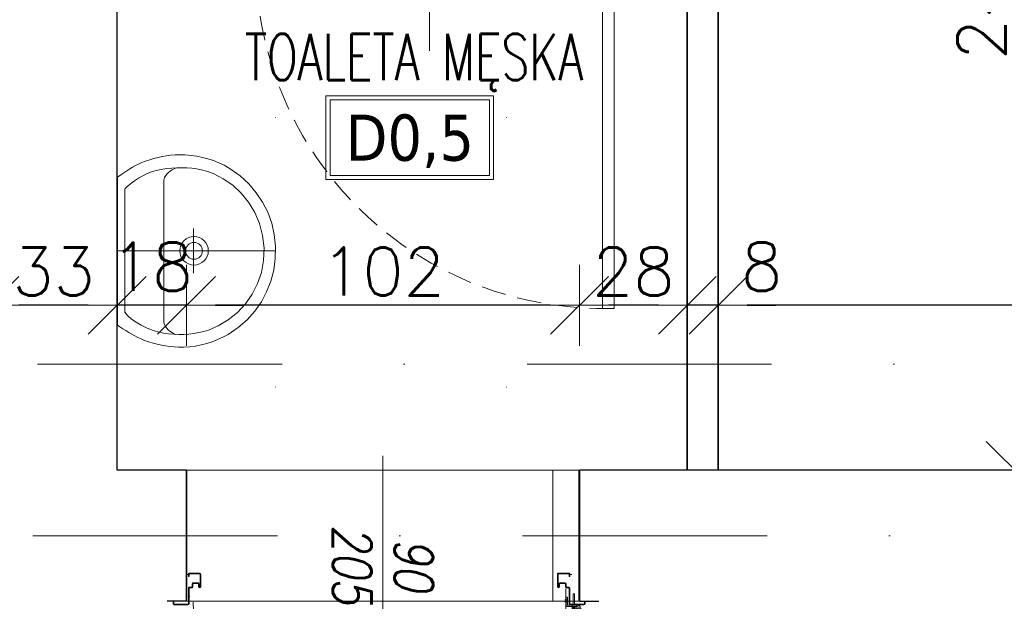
# Model space of a CAD drawing. Header units: millimetres. Extents: x 23192 to 177760, y -399809 to -79279.
# Tile 231 of 256: x 59347 to 59603, y -198090 to -197939. Entities that reach past the tile are written whole.
import ezdxf
from ezdxf.enums import TextEntityAlignment as Align

# ---------------------------------------------------------------- set-up
doc = ezdxf.new("R2010")
doc.units = ezdxf.units.MM
for name, pattern in [('CENTER', [0.6, 0.375, -0.075, 0.075, -0.075]), ('DASHDOT', [25.4, 12.7, -6.35, 0, -6.35]), ('DOT', [6.35, 0, -6.35]), ('HIDDEN', [9.525, 6.35, -3.175]), ('Hidden Line', [391.222223, 282.222223, -109])]:
    doc.linetypes.add(name, pattern=pattern)
doc.layers.get('0').update_dxf_attribs({"lineweight": 0})
for name, color, linetype, lineweight in [('!! 0_ Istn-sciany', 3, 'Continuous', 30), ('!! 0_Opis_pom', 9, 'Continuous', 13), ('!! 0_Osie', 1, 'DASHDOT', 13), ('!! 2  nowe sciany - remont', 2, 'Continuous', 35), ('!! 2_Drzwi - nowe remont', 33, 'Continuous', 9), ('!! 2_drzwi opis', 151, 'Continuous', 9), ('!! 2_LEGENDA', 253, 'Continuous', 13), ('!! 2_wypos-sanitarne', 240, 'Continuous', 9), ('!! wymiary osi', 250, 'Continuous', 9), ('0-osie-liniA', 14, 'DASHDOT', 5)]:
    doc.layers.add(name, color=color, linetype=linetype, lineweight=lineweight)
doc.layers.add('!! 2_WYBURZENIA DO REMONTU', color=7, linetype='Continuous', lineweight=0, true_color=0x4d4d4d, plot=False)
doc.styles.add('50', font='ROMANS.shx', dxfattribs={"width": 0.8, "height": 10})
doc.styles.add('ARCHETYP', font='romans.shx', dxfattribs={"height": 15})
doc.styles.add('ARIAL', font='tahoma.ttf')
doc.styles.add('TXT', font='simplex.shx')
doc.dimstyles.new('DIM50', dxfattribs={"dimscale": 5, "dimtxt": 2.5, "dimasz": 1.5, "dimexe": 0, "dimexo": 0, "dimgap": 0.5, "dimtad": 1, "dimdec": 4, "dimrnd": 0.5, "dimdsep": 46, "dimtxsty": 'TXT', "dimblk1": 'TICK1', "dimblk2": 'TICK1', "dimsah": 1, "dimcen": 0, "dimse1": 1, "dimse2": 1, "dimclrd": 1, "dimclre": 7, "dimclrt": 9, "dimadec": 0, "dimazin": 0, "dimtfac": 1, "dimtdec": 4, "dimtmove": 2, "dimatfit": 3, "dimldrblk": 'TICK1', "dimfxl": 1, "dimtolj": 1, "dimarcsym": 0})

# ---------------------------------------------------------------- blocks, each defined once
blk = doc.blocks.new('1_ok-opis')
blk.add_line((0, 111.61), (0, 50))
for points in [[(-17, 128.61), (-17, 143.61)], [(17, 128.61), (17, 143.61)]]:
    blk.add_lwpolyline(points)
for centre, start, end in [((0, 143.61), 0, 180), ((0, 128.61), 180, 0)]:
    blk.add_arc(centre, 17, start, end)
at = {"style": 'ARCHETYP'}
for tag, height, rotation, p in [('NR', 12, 90, (0, 136.9)), ('NR', 12, 270, (0, 136.9)), ('SZEROKOŚĆ', 10, 90, (-8, 78.29)), ('SZEROKOŚĆ', 10, 270, (8, 78.29)), ('WYSOKOŚĆ', 10, 270, (-8, 78.29)), ('WYSOKOŚĆ', 10, 90, (8, 78.29))]:
    blk.add_attdef(tag, text='', height=height, rotation=rotation, dxfattribs=at).set_placement(p, align=Align.MIDDLE)
blk = doc.blocks.new('BLOK OSI')
at = {"layer": '0-osie-liniA', "ltscale": 5}
for points in [[(48625.50568, -198090.0883), (53810.60983, -198090.0883)], [(48624.30568, -198134.5883), (52188.53244, -198134.5883)]]:
    blk.add_lwpolyline(points, dxfattribs=at)
blk = doc.blocks.new('zaw-dr-90-p')
at = {"color": 2, "linetype": 'CENTER', "ltscale": 0.2}
for p, q in [((12, 0), (-12, 0)), ((0, 12), (0, -12)), ((24.5, 24), (31, 24)), ((24.5, 19), (31, 19))]:
    blk.add_line(p, q, dxfattribs=at)
at = {"ltscale": 0.2}
for p, q in [((10, 12), (6.5, 12)), ((10, 0), (10, 6.5))]:
    blk.add_line(p, q, dxfattribs=at)
blk.add_lwpolyline([(0, 6.5), (23.5, 6.5, 0.414214), (28, 11), (28, 31), (24.5, 31), (24.5, 11, -0.414214), (23.5, 10), (0, 10, 4.561698), (7.6, 6.5), (4.9, 4.2)], format="xyb", dxfattribs=at)
blk.add_lwpolyline([(10, 10), (10, 39), (6.5, 39), (6.5, 10)], dxfattribs=at)
blk.add_lwpolyline([(-0.2, -0.2), (-2.5, -0.2), (-2.5, 0.2), (-0.2, 0.2), (-0.2, 2.5), (0.2, 2.5), (0.2, 0.2), (2.8, 0.2), (2.8, -0.2), (0.2, -0.2), (0.2, -2.8), (-0.2, -2.8)], close=True)
blk.add_circle((0, 0), 6.5, dxfattribs=at)
blk = doc.blocks.new('drzwi 90- sc 12')
for p, q in [((-13616.12, 20410.26), (-13616.12, 20411.46)), ((-13616.12, 20411.46), (-13615.02, 20411.46)), ((-13614.92, 20411.36), (-13614.92, 20313.77)), ((-13620.32, 20410.16), (-13620.32, 20313.77)), ((-13614.92, 20409.86), (-13620.32, 20409.86)), ((-13616.12, 20410.26), (-13620.22, 20410.26)), ((-13616.12, 20410.26), (-13620, 20410.26)), ((-13618.17, 20410.26), (-13616.22, 20410.26)), ((-13618.17, 20410.26), (-13616.22, 20410.26)), ((-13620.32, 20313.47), (-13620.32, 20317.97)), ((-13614.92, 20312.27), (-13614.92, 20317.97)), ((-13614.92, 20313.77), (-13620.32, 20313.77)), ((-13618.22, 20313.37), (-13620.22, 20313.37)), ((-13618.22, 20313.67), (-13618.22, 20313.37)), ((-13618.22, 20313.67), (-13616.42, 20313.67)), ((-13617.77, 20311.12), (-13617.77, 20305.72)), ((-13617.77, 20311.12), (-13617.77, 20305.72)), ((-13616.17, 20309.92), (-13616.17, 20311.02)), ((-13615.92, 20313.17), (-13615.92, 20312.17)), ((-13615.92, 20312.17), (-13615.02, 20312.17)), ((-13715.57, 20308.32), (-13715.57, 20308.56)), ((-13715.57, 20307.69), (-13715.57, 20308.56)), ((-13715.57, 20307.82), (-13715.57, 20308.56)), ((-13616.17, 20309.92), (-13617.37, 20309.92)), ((-13715.57, 20307.72), (-13715.37, 20307.72)), ((-13715.77, 20301.96), (-13716.27, 20301.96)), ((-13616.77, 20301.96), (-13616.27, 20301.96))]:
    blk.add_line(p, q)
for points in [[(-13665.27, 20284.96), (-13665.27, 20325.83)], [(-13615.57, 20309.64), (-13615.32, 20309.64), (-13615.32, 20309.82), (-13616.32, 20309.82), (-13616.32, 20309.64), (-13615.92, 20309.64)]]:
    blk.add_lwpolyline(points)
at = {"lineweight": 30}
for points in [[(-13716.27, 20308.92), (-13721.27, 20308.92)], [(-13716.27, 20308.92), (-13716.27, 20296.92)], [(-13614.27, 20308.92), (-13609.27, 20308.92)], [(-13614.27, 20308.92), (-13614.27, 20296.92)]]:
    blk.add_lwpolyline(points, dxfattribs=at)
at = {"ltscale": 0.2}
for points in [[(-13715.57, 20307.51), (-13715.57, 20309.48, 0.414214), (-13715.91, 20309.82), (-13719.43, 20309.82, 0.414214), (-13719.77, 20309.48), (-13719.77, 20308.92), (-13719.59, 20308.92), (-13719.59, 20309.48, -0.414214), (-13719.43, 20309.64), (-13716.97, 20309.64)], [(-13716.97, 20309.64), (-13715.91, 20309.64, -0.414214), (-13715.75, 20309.48), (-13715.75, 20307.51)], [(-13615.92, 20309.64), (-13616.63, 20309.64, 0.414214), (-13616.79, 20309.48), (-13616.79, 20305.58, -0.414214), (-13617.13, 20305.24), (-13617.58, 20305.24, 0.414214), (-13617.74, 20305.08), (-13617.74, 20304.48, -0.414214), (-13618.08, 20304.14), (-13619.26, 20304.14, -0.414214), (-13619.6, 20304.48), (-13619.6, 20305.15, 1), (-13619.79, 20305.15), (-13619.79, 20301.96, 0.414214), (-13619.63, 20301.8), (-13617.11, 20301.8, 0.414214), (-13616.95, 20301.96), (-13616.95, 20302.52), (-13616.77, 20302.52), (-13616.77, 20301.96, -0.414214), (-13617.11, 20301.62), (-13619.63, 20301.62, -0.414214), (-13619.97, 20301.96), (-13619.97, 20305.15, -1), (-13619.42, 20305.15), (-13619.42, 20304.48, 0.414214), (-13619.26, 20304.32), (-13618.08, 20304.32, 0.414214), (-13617.92, 20304.48), (-13617.92, 20305.08, -0.414214), (-13617.58, 20305.42), (-13617.13, 20305.42, 0.414214), (-13616.97, 20305.58), (-13616.97, 20309.48, -0.414214), (-13616.63, 20309.82), (-13613.11, 20309.82, -0.414214), (-13612.77, 20309.48), (-13612.77, 20308.92), (-13612.95, 20308.92), (-13612.95, 20309.48, 0.414214), (-13613.11, 20309.64), (-13615.57, 20309.64)], [(-13715.75, 20307.76), (-13715.75, 20305.58, 0.414214), (-13715.41, 20305.24), (-13714.96, 20305.24, -0.414214), (-13714.8, 20305.08), (-13714.8, 20304.48, 0.414214), (-13714.46, 20304.14), (-13713.28, 20304.14, 0.414214), (-13712.94, 20304.48), (-13712.94, 20305.15, -1), (-13712.75, 20305.15), (-13712.75, 20301.96, -0.414214), (-13712.91, 20301.8), (-13715.43, 20301.8, -0.414214), (-13715.59, 20301.96), (-13715.59, 20302.52), (-13715.77, 20302.52), (-13715.77, 20301.96, 0.414214), (-13715.43, 20301.62), (-13712.91, 20301.62, 0.414214), (-13712.57, 20301.96), (-13712.57, 20305.15, 1), (-13713.12, 20305.15), (-13713.12, 20304.48, -0.414214), (-13713.28, 20304.32), (-13714.46, 20304.32, -0.414214), (-13714.62, 20304.48), (-13714.62, 20305.08, 0.414214), (-13714.96, 20305.42), (-13715.41, 20305.42, -0.414214), (-13715.57, 20305.58), (-13715.57, 20307.64)]]:
    blk.add_lwpolyline(points, format="xyb", dxfattribs=at)
blk.add_lwpolyline([(-13616.79, 20308.82), (-13616.97, 20308.82), (-13616.97, 20307.42), (-13616.79, 20307.42)], close=True)
for centre, radius, start, end in [((-13615.02, 20411.36), 0.1, 0, 90), ((-13620.22, 20410.16), 0.1, 90, 180), ((-13620.22, 20313.47), 0.1, 180, 270), ((-13616.42, 20313.17), 0.5, 0, 90), ((-13616.27, 20311.02), 0.1, 0, 90), ((-13615.02, 20312.27), 0.1, 270, 0)]:
    blk.add_arc(centre, radius, start, end)
at = {"linetype": 'Hidden Line', "lineweight": 9, "ltscale": 0.05}
blk.add_arc((-13615.5, 20305.14), 99.12, 94.8005, 177.6944, dxfattribs=at)
at = {"xscale": 0.09999999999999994, "yscale": 0.09999999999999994, "zscale": 0.09999999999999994, "rotation": 180.0000000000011}
blk.add_blockref('zaw-dr-90-p', (-13614.92, 20310.92), dxfattribs=at)
blk = doc.blocks.new('A$C527aaae0')
at = {"lineweight": 5}
for points in [[(0, 0), (0, -0.4111)], [(0.1863, -0.1214), (0.1863, -0.1211)], [(0.1863, -0.1211), (0.1863, -0.1214)], [(-0.0573, -0.1985), (0.0582, -0.1985)]]:
    blk.add_lwpolyline(points, dxfattribs=at)
for points in [[(0.1915, -0.001), (0.1975, -0.0093), (0.203, -0.0173), (0.2082, -0.025), (0.213, -0.0326), (0.2175, -0.0402), (0.2216, -0.0479), (0.2255, -0.0558), (0.2292, -0.0639), (0.2328, -0.0735), (0.2366, -0.0845), (0.2399, -0.0953), (0.2429, -0.1061), (0.2453, -0.1169), (0.2473, -0.1278), (0.2487, -0.1389), (0.2495, -0.1502), (0.2498, -0.1618), (0.2492, -0.1766), (0.2478, -0.1918), (0.2457, -0.2067), (0.2428, -0.2214), (0.239, -0.2358), (0.2344, -0.25), (0.2289, -0.2639), (0.2225, -0.2775), (0.2132, -0.2936), (0.1947, -0.319), (0.174, -0.3415), (0.1513, -0.361), (0.1268, -0.3776), (0.1005, -0.391), (0.0726, -0.4011), (0.0432, -0.4079), (0.0125, -0.4112), (-0.0191, -0.4105), (-0.0495, -0.4063), (-0.0786, -0.3988), (-0.1062, -0.3881), (-0.1321, -0.3743), (-0.1563, -0.3574), (-0.1786, -0.3374), (-0.1988, -0.3143), (-0.2168, -0.2883), (-0.2237, -0.2746), (-0.2299, -0.2608), (-0.2353, -0.2468), (-0.24, -0.2327), (-0.2438, -0.2183), (-0.2467, -0.2037), (-0.2487, -0.1888), (-0.2498, -0.1735), (-0.2497, -0.1595), (-0.249, -0.1479), (-0.2479, -0.1367), (-0.2463, -0.1256), (-0.2444, -0.1148), (-0.242, -0.104), (-0.2392, -0.0932), (-0.2359, -0.0823), (-0.2322, -0.0712), (-0.2282, -0.0623), (-0.2242, -0.0541), (-0.22, -0.0461), (-0.2157, -0.0381), (-0.2113, -0.0303), (-0.2067, -0.0225), (-0.2019, -0.0148), (-0.1969, -0.0071), (-0.1921, -0.001)], [(0.1608, -0.0198), (0.1622, -0.0209), (0.1634, -0.022), (0.1645, -0.023), (0.1654, -0.024), (0.1663, -0.025), (0.1672, -0.0261), (0.1682, -0.0273), (0.1692, -0.0287), (0.1739, -0.0344), (0.1821, -0.0451), (0.1893, -0.0557), (0.1954, -0.0665), (0.2007, -0.0776), (0.2051, -0.0891), (0.2087, -0.1012), (0.2116, -0.114), (0.2138, -0.1277), (0.2152, -0.1416), (0.216, -0.1551), (0.2162, -0.1682), (0.2158, -0.181), (0.2146, -0.1937), (0.2128, -0.2063), (0.2103, -0.2189), (0.2069, -0.2316), (0.2007, -0.2493), (0.1874, -0.2756), (0.1704, -0.3001), (0.1499, -0.3221), (0.1263, -0.3413), (0.1, -0.3573), (0.0711, -0.3696), (0.0402, -0.3777), (0.0074, -0.3812), (-0.0248, -0.3802), (-0.0555, -0.3745), (-0.0846, -0.3645), (-0.1119, -0.3506), (-0.1369, -0.3331), (-0.1592, -0.3122), (-0.1785, -0.2885), (-0.1945, -0.2622), (-0.2053, -0.2373), (-0.2088, -0.2247), (-0.2117, -0.2119), (-0.2139, -0.1991), (-0.2155, -0.1862), (-0.2165, -0.1732), (-0.2167, -0.1601), (-0.2161, -0.147), (-0.2148, -0.1337), (-0.2129, -0.12), (-0.2097, -0.1056), (-0.2052, -0.0909), (-0.1995, -0.0763), (-0.1928, -0.0622), (-0.1851, -0.049), (-0.1767, -0.0372), (-0.1676, -0.0271), (-0.159, -0.0198)]]:
    blk.add_lwpolyline(points, close=True)
blk.add_lwpolyline([(0.2151, -0.1518), (0.2126, -0.1464), (0.21, -0.1415), (0.2071, -0.1372), (0.2038, -0.1333), (0.2, -0.1297), (0.1955, -0.1264), (0.1903, -0.1232), (0.1842, -0.1211), (-0.1851, -0.1211), (-0.1909, -0.1228), (-0.1959, -0.1256), (-0.2003, -0.1289), (-0.2043, -0.1326), (-0.2078, -0.1367), (-0.2109, -0.1413), (-0.2137, -0.1463), (-0.2163, -0.1518), (-0.2163, -0.1521)])
at = {"linetype": 'DOT'}
blk.add_lwpolyline([(-0.3533, -0.4109), (0.3467, -0.4109), (0.3467, -1.0109), (-0.3533, -1.0109)], close=True, dxfattribs=at)
for radius in [0.0371, 0.0219]:
    blk.add_circle((0.0005, -0.1995), radius)
blk = doc.blocks.new('drzwi giszet')
blk.add_lwpolyline([(68617.39, -194499.27), (68617.39, -194409.27), (68620.39, -194409.27), (68620.39, -194499.27)], close=True)
blk.add_lwpolyline([(68572.43, -194476.09), (68572.43, -194526.09)])
at = {"linetype": 'HIDDEN'}
blk.add_arc((68617.39, -194499.27), 90, 88.0898, 180, dxfattribs=at)
blk = doc.blocks.new('TICK1')
at = {"color": 0}
for p, q in [((0, -1.4), (0, 1.4)), ((0, 0), (-1, 0))]:
    blk.add_line(p, q, dxfattribs=at)
at = {"color": 2}
blk.add_line((-1, -1), (1, 1), dxfattribs=at)
blk = doc.blocks.new('*D2973')
at = {"layer": '!! wymiary osi', "color": 1, "lineweight": -2, "transparency": 16777216}
blk.add_line((59707.07, -198013.31), (59536.07, -198013.31), dxfattribs=at)
at = {"layer": 'DEFPOINTS', "color": 0, "transparency": 16777216}
for p in [(59528.57, -198013.31), (59528.57, -198056.13), (59714.57, -198056.13)]:
    blk.add_point(p, dxfattribs=at)
at = {"layer": '!! wymiary osi', "color": 1, "lineweight": -2, "transparency": 16777216, "xscale": 7.5, "yscale": 7.5, "zscale": 7.5, "rotation": 180}
blk.add_blockref('TICK1', (59528.57, -198013.31), dxfattribs=at)
at = {"layer": '!! wymiary osi', "color": 1, "lineweight": -2, "transparency": 16777216, "xscale": 7.5, "yscale": 7.5, "zscale": 7.5}
blk.add_blockref('TICK1', (59714.57, -198013.31), dxfattribs=at)
at = {"layer": '!! wymiary osi', "color": 9, "transparency": 16777216, "insert": (59621.57, -198004.56), "char_height": 12.5, "attachment_point": 5, "style": 'TXT'}
blk.add_mtext('\\A1;186', dxfattribs=at)
blk = doc.blocks.new('*D2974')
at = {"layer": '!! wymiary osi', "color": 1, "lineweight": -2, "transparency": 16777216}
for p, q in [((59513.07, -198013.31), (59505.57, -198013.31)), ((59528.57, -198013.31), (59520.57, -198013.31)), ((59536.07, -198013.31), (59543.57, -198013.31))]:
    blk.add_line(p, q, dxfattribs=at)
at = {"layer": 'DEFPOINTS', "color": 0, "transparency": 16777216}
for p in [(59520.57, -198013.31), (59520.57, -198056.13), (59528.57, -198056.13)]:
    blk.add_point(p, dxfattribs=at)
at = {"layer": '!! wymiary osi', "color": 1, "lineweight": -2, "transparency": 16777216, "xscale": 7.5, "yscale": 7.5, "zscale": 7.5}
blk.add_blockref('TICK1', (59520.57, -198013.31), dxfattribs=at)
at = {"layer": '!! wymiary osi', "color": 1, "lineweight": -2, "transparency": 16777216, "xscale": 7.5, "yscale": 7.5, "zscale": 7.5, "rotation": 180}
blk.add_blockref('TICK1', (59528.57, -198013.31), dxfattribs=at)
at = {"layer": '!! wymiary osi', "color": 9, "transparency": 16777216, "insert": (59539.87, -198003.31), "char_height": 12.5, "attachment_point": 5, "style": 'TXT'}
blk.add_mtext('\\A1;8', dxfattribs=at)
blk = doc.blocks.new('*D2975')
at = {"layer": '!! wymiary osi', "color": 1, "lineweight": -2, "transparency": 16777216}
blk.add_line((59513.07, -198013.31), (59500.07, -198013.31), dxfattribs=at)
at = {"layer": 'DEFPOINTS', "color": 0, "transparency": 16777216}
for p in [(59492.57, -198013.31), (59492.57, -198056.13), (59520.57, -198056.13)]:
    blk.add_point(p, dxfattribs=at)
at = {"layer": '!! wymiary osi', "color": 1, "lineweight": -2, "transparency": 16777216, "xscale": 7.5, "yscale": 7.5, "zscale": 7.5, "rotation": 180}
blk.add_blockref('TICK1', (59492.57, -198013.31), dxfattribs=at)
at = {"layer": '!! wymiary osi', "color": 1, "lineweight": -2, "transparency": 16777216, "xscale": 7.5, "yscale": 7.5, "zscale": 7.5}
blk.add_blockref('TICK1', (59520.57, -198013.31), dxfattribs=at)
at = {"layer": '!! wymiary osi', "color": 9, "transparency": 16777216, "insert": (59506.57, -198004.56), "char_height": 12.5, "attachment_point": 5, "style": 'TXT'}
blk.add_mtext('\\A1;28', dxfattribs=at)
blk = doc.blocks.new('*D2976')
at = {"layer": '!! wymiary osi', "color": 1, "lineweight": -2, "transparency": 16777216}
blk.add_line((59485.07, -198013.31), (59398.07, -198013.31), dxfattribs=at)
at = {"layer": 'DEFPOINTS', "color": 0, "transparency": 16777216}
for p in [(59390.57, -198013.31), (59390.57, -198056.13), (59492.57, -198056.13)]:
    blk.add_point(p, dxfattribs=at)
at = {"layer": '!! wymiary osi', "color": 1, "lineweight": -2, "transparency": 16777216, "xscale": 7.5, "yscale": 7.5, "zscale": 7.5, "rotation": 180}
blk.add_blockref('TICK1', (59390.57, -198013.31), dxfattribs=at)
at = {"layer": '!! wymiary osi', "color": 1, "lineweight": -2, "transparency": 16777216, "xscale": 7.5, "yscale": 7.5, "zscale": 7.5}
blk.add_blockref('TICK1', (59492.57, -198013.31), dxfattribs=at)
at = {"layer": '!! wymiary osi', "color": 9, "transparency": 16777216, "insert": (59441.57, -198004.56), "char_height": 12.5, "attachment_point": 5, "style": 'TXT'}
blk.add_mtext('\\A1;102', dxfattribs=at)
blk = doc.blocks.new('*D2977')
at = {"layer": '!! wymiary osi', "color": 1, "lineweight": -2, "transparency": 16777216}
for p, q in [((59365.07, -198013.31), (59357.57, -198013.31)), ((59390.57, -198013.31), (59372.57, -198013.31)), ((59398.07, -198013.31), (59405.57, -198013.31))]:
    blk.add_line(p, q, dxfattribs=at)
at = {"layer": 'DEFPOINTS', "color": 0, "transparency": 16777216}
for p in [(59372.57, -198013.31), (59372.57, -198056.13), (59390.57, -198056.13)]:
    blk.add_point(p, dxfattribs=at)
at = {"layer": '!! wymiary osi', "color": 1, "lineweight": -2, "transparency": 16777216, "xscale": 7.5, "yscale": 7.5, "zscale": 7.5}
blk.add_blockref('TICK1', (59372.57, -198013.31), dxfattribs=at)
at = {"layer": '!! wymiary osi', "color": 1, "lineweight": -2, "transparency": 16777216, "xscale": 7.5, "yscale": 7.5, "zscale": 7.5, "rotation": 180}
blk.add_blockref('TICK1', (59390.57, -198013.31), dxfattribs=at)
at = {"layer": '!! wymiary osi', "color": 9, "transparency": 16777216, "insert": (59381.57, -198003.31), "char_height": 12.5, "attachment_point": 5, "style": 'TXT'}
blk.add_mtext('\\A1;18', dxfattribs=at)
blk = doc.blocks.new('*D2978')
at = {"layer": '!! wymiary osi', "color": 1, "lineweight": -2, "transparency": 16777216}
blk.add_line((59365.07, -198013.31), (59347.07, -198013.31), dxfattribs=at)
at = {"layer": 'DEFPOINTS', "color": 0, "transparency": 16777216}
for p in [(59339.57, -198013.31), (59339.57, -198056.13), (59372.57, -198056.13)]:
    blk.add_point(p, dxfattribs=at)
at = {"layer": '!! wymiary osi', "color": 1, "lineweight": -2, "transparency": 16777216, "xscale": 7.5, "yscale": 7.5, "zscale": 7.5, "rotation": 180}
blk.add_blockref('TICK1', (59339.57, -198013.31), dxfattribs=at)
at = {"layer": '!! wymiary osi', "color": 1, "lineweight": -2, "transparency": 16777216, "xscale": 7.5, "yscale": 7.5, "zscale": 7.5}
blk.add_blockref('TICK1', (59372.57, -198013.31), dxfattribs=at)
at = {"layer": '!! wymiary osi', "color": 9, "transparency": 16777216, "insert": (59356.07, -198004.56), "char_height": 12.5, "attachment_point": 5, "style": 'TXT'}
blk.add_mtext('\\A1;33', dxfattribs=at)
blk = doc.blocks.new('*D2996')
at = {"layer": '!! wymiary osi', "color": 1, "lineweight": -2, "transparency": 16777216}
blk.add_line((59605.67, -197818.63), (59605.67, -198048.63), dxfattribs=at)
at = {"layer": 'DEFPOINTS', "color": 0, "transparency": 16777216}
for p in [(59503.47, -197811.13), (59503.47, -198056.13), (59605.67, -198056.13)]:
    blk.add_point(p, dxfattribs=at)
at = {"layer": '!! wymiary osi', "color": 1, "lineweight": -2, "transparency": 16777216, "xscale": 7.5, "yscale": 7.5, "zscale": 7.5}
for p, rotation in [((59605.67, -197811.13), 90), ((59605.67, -198056.13), 270)]:
    blk.add_blockref('TICK1', p, dxfattribs=dict(at, rotation=rotation))
at = {"layer": '!! wymiary osi', "color": 9, "transparency": 16777216, "insert": (59596.92, -197933.63), "char_height": 12.5, "attachment_point": 5, "rotation": 90, "style": 'TXT'}
blk.add_mtext('\\A1;245', dxfattribs=at)

msp = doc.modelspace()

# ---------------------------------------------------------------- linework, layer by layer
at = {"layer": '!! 0_ Istn-sciany'}
for points in [[(59372.56735, -198056.12813), (59372.56735, -197923.12813)], [(59390.56735, -198056.12813), (59372.56735, -198056.12813)], [(59390.56735, -198056.12813), (59390.56735, -198090.12813)], [(59714.56735, -198056.12813), (59492.56735, -198056.12813)], [(59492.56735, -198056.12813), (59492.56735, -198090.12813)]]:
    msp.add_lwpolyline(points, dxfattribs=at)
at = {"layer": '!! 0_Opis_pom', "ltscale": 0.7}
for points in [[(59426.76586, -197980.6861), (59470.28586, -197980.6861), (59470.28586, -197958.9261), (59426.76586, -197958.9261)], [(59427.85386, -197979.5981), (59469.19786, -197979.5981), (59469.19786, -197960.0141), (59427.85386, -197960.0141)]]:
    msp.add_lwpolyline(points, close=True, dxfattribs=at)
at = {"layer": '!! 2  nowe sciany - remont'}
for points in [[(59388.56735, -197811.12813), (59528.56735, -197811.12813), (59528.56735, -198056.12813)], [(59388.56735, -197819.12813), (59520.56735, -197819.12813), (59520.56735, -198056.12813)]]:
    msp.add_lwpolyline(points, dxfattribs=at)
at = {"layer": '!! 2_LEGENDA'}
msp.add_lwpolyline([(59520.56735, -198056.12813), (59528.56735, -198056.12813), (59528.56735, -197811.12813), (59388.56735, -197811.12813), (59388.56735, -197819.12813), (59520.56735, -197819.12813)], close=True, dxfattribs=at)
at = {"layer": '!! 2_WYBURZENIA DO REMONTU'}
msp.add_lwpolyline([(59390.44739, -198056.12813), (59492.44739, -198056.12813), (59492.44739, -198090.12813), (59390.44739, -198090.12813)], close=True, dxfattribs=at)
for points in [[(59485.65299, -198090.12813), (59485.65299, -198056.12813)], [(59492.56735, -198056.12813), (59492.56735, -198090.12813)]]:
    msp.add_lwpolyline(points, dxfattribs=at)

# ---------------------------------------------------------------- block references
at = {"layer": '!! 0_Osie'}
msp.add_blockref('BLOK OSI', (8819.85593, 61.46017), dxfattribs=at)
at = {"layer": '!! 2_Drzwi - nowe remont', "xscale": -1, "rotation": 180}
for name, p in [('drzwi giszet', (-9118.82229, -392423.39361)), ('drzwi 90- sc 12', (73106.83705, -177781.20379))]:
    msp.add_blockref(name, p, dxfattribs=at)
at = {"layer": '!! 2_drzwi opis'}
ref = msp.add_blockref('1_ok-opis', (59441.56738, -198002.34971), dxfattribs=dict(at, rotation=180.0000036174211))
ref.add_attrib('WYSOKOŚĆ', '205', dxfattribs={"layer": '0', "height": 10, "rotation": 90.0000036, "style": '50', "oblique": 10, "text_generation_flag": 6, "width": 0.8}).set_placement((59433.56739, -198080.64057), align=Align.MIDDLE)
ref.add_attrib('SZEROKOŚĆ', '90', dxfattribs={"layer": '0', "height": 10, "rotation": 90.0000036, "style": '50', "oblique": 10, "text_generation_flag": 6, "width": 0.8}).set_placement((59449.56739, -198080.64057), align=Align.MIDDLE)
ref.add_attrib('NR', 'Dw', dxfattribs={"layer": '0', "height": 10, "rotation": 90.0000036, "style": '50', "oblique": 10, "text_generation_flag": 6, "width": 0.8}).set_placement((59441.56739, -198130.96096), align=Align.MIDDLE)
at = {"layer": '!! 2_wypos-sanitarne', "xscale": 100, "yscale": 100, "zscale": 100, "rotation": 89.99999999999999}
msp.add_blockref('A$C527aaae0', (59372.56735, -197999.22813), dxfattribs=at)

# ---------------------------------------------------------------- texts
at = {"layer": '!! 0_Opis_pom', "ltscale": 0.7, "style": 'TXT', "width": 0.7}
msp.add_text('TOALETA MĘSKA', height=12, dxfattribs=at).set_placement((59449.64099, -197954.87979), align=Align.CENTER)
at = {"layer": '!! 0_Opis_pom', "ltscale": 0.7, "style": 'ARIAL'}
msp.add_attdef('D0,5', text='', height=11.968, dxfattribs=at).set_placement((59448.52586, -197969.8061), align=Align.MIDDLE_CENTER)

# ---------------------------------------------------------------- dimensions: what is measured, and where the dimension line sits
at = {"layer": '!! wymiary osi'}
dim = msp.add_linear_dim(base=(59605.66731, -198056.12813), p1=(59503.47439, -197811.12813), p2=(59503.47439, -198056.12813), angle=90, dimstyle='DIM50', dxfattribs=at)
dim.commit()
dim.dimension.update_dxf_attribs({"geometry": '*D2996', "text_midpoint": (59596.91731, -197933.62813)})
for base, p1, p2, picture, middle in [((59372.56735, -198013.31169), (59390.56735, -198056.12813), (59372.56735, -198056.12813), '*D2977', (59381.56735, -198003.31169)), ((59339.56735, -198013.31169), (59372.56735, -198056.12813), (59339.56735, -198056.12813), '*D2978', (59356.06735, -198004.56169)), ((59390.56735, -198013.31169), (59492.56735, -198056.12813), (59390.56735, -198056.12813), '*D2976', (59441.56735, -198004.56169)), ((59492.56735, -198013.31169), (59520.56735, -198056.12813), (59492.56735, -198056.12813), '*D2975', (59506.56735, -198004.56169)), ((59528.56735, -198013.31169), (59714.56735, -198056.12813), (59528.56735, -198056.12813), '*D2973', (59621.56735, -198004.56169))]:
    dim = msp.add_linear_dim(base=base, p1=p1, p2=p2, dimstyle='DIM50', dxfattribs=at)
    dim.commit()
    dim.dimension.update_dxf_attribs({"geometry": picture, "text_midpoint": middle})
dim = msp.add_linear_dim(base=(59520.56735, -198013.31169), p1=(59528.56735, -198056.12813), p2=(59520.56735, -198056.12813), dimstyle='DIM50', dxfattribs=at)
dim.commit()
dim.dimension.update_dxf_attribs({"geometry": '*D2974', "text_midpoint": (59539.87389, -198003.31169), "dimtype": 160})

doc.saveas('drawing.dxf')
